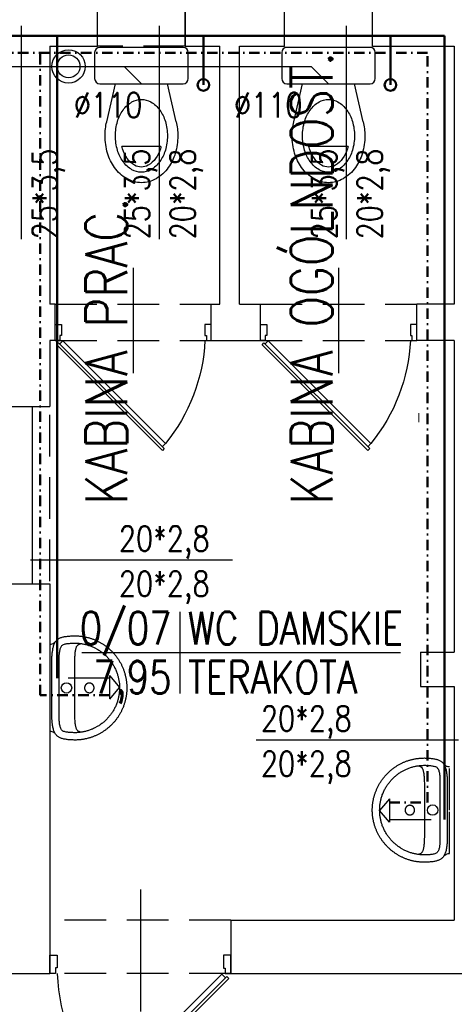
# Model space of a CAD drawing. Header units: millimetres. Extents: x -283 to 124139, y -3891 to 5906.
# Tile 52 of 55: x 1096 to 1305, y 2658 to 3131. Entities that reach past the tile are written whole.
import ezdxf
from ezdxf.enums import TextEntityAlignment as Align

# ---------------------------------------------------------------- set-up
doc = ezdxf.new("R2010")
doc.units = ezdxf.units.MM
doc.header["$LTSCALE"] = 20
doc.header["$MEASUREMENT"] = 0
for name, pattern in [('DASHDOT', [1, 0.5, -0.25, 0, -0.25]), ('DASHED', [0.75, 0.5, -0.25]), ('DASHED2', [0.375, 0.25, -0.125]), ('DASHEDX2', [1.5, 1, -0.5])]:
    doc.linetypes.add(name, pattern=pattern)
doc.layers.get('0').update_dxf_attribs({"color": 252, "linetype": 'CONTINUOUS'})
for name, color, linetype in [('1-OPIS-POM', 252, 'CONTINUOUS'), ('1-SCIANA', 252, 'CONTINUOUS'), ('I-DRZWI', 252, 'CONTINUOUS'), ('I-MEBLE', 252, 'CONTINUOUS'), ('I-NAD', 252, 'DASHEDX2'), ('I-SCIANA', 252, 'CONTINUOUS'), ('IS CWU', 4, 'DASHDOT'), ('IS kan odp', 36, 'CONTINUOUS'), ('IS kan odp opis', 7, 'CONTINUOUS'), ('IS KAN_SAN_RURY', 1, 'CONTINUOUS'), ('IS opis woda', 7, 'DASHED2'), ('MK_IS W_CWU', 5, 'DASHED')]:
    doc.layers.add(name, color=color, linetype=linetype)
doc.layers.add('IS w', color=5, linetype='CONTINUOUS', lineweight=50)
doc.layers.add('IS woda w', color=5, linetype='CONTINUOUS', lineweight=40)
doc.styles.add('ROMANS', font='romans.shx', dxfattribs={"width": 0.75})
doc.styles.add('TECH', font='simplex.shx')

# ---------------------------------------------------------------- blocks, each defined once
blk = doc.blocks.new('wc')
for p, q in [((20, 0), (-20, 0)), ((-22.5, -2.5), (-22.5, -15)), ((22.5, -15), (22.5, -2.5)), ((-20, -17.5), (20, -17.5)), ((-16.71, -35.72), (-12.5, -17.5)), ((16.71, -35.72), (12.5, -17.5)), ((9.4, -47.6), (-9.4, -47.6))]:
    blk.add_line(p, q)
blk.add_lwpolyline([(12.5, -42.5, -0.072039), (11.5, -49.43, -0.083339), (8.84, -54.87, -0.106661), (4.55, -58.78, -0.132138), (0, -60, -0.132138), (-4.55, -58.78, -0.106661), (-8.84, -54.87, -0.083339), (-11.5, -49.43, -0.072039), (-12.5, -42.5, -0.072039), (-11.5, -35.57, -0.083339), (-8.84, -30.13, -0.106661), (-4.55, -26.22, -0.132138), (0, -25, -0.132138), (4.55, -26.22, -0.106661), (8.84, -30.13, -0.083339), (11.5, -35.57, -0.072039)], format="xyb", close=True)
for points in [[(17.5, -42.5, -0.072039), (16.29, -50.85, -0.083339), (12.91, -57.78, -0.106661), (7.06, -63.1, -0.132138), (0, -65, -0.132138), (-7.06, -63.1, -0.106661), (-12.91, -57.78, -0.083339), (-16.29, -50.85, -0.072039), (-17.5, -42.5, -0.05824), (-16.71, -35.72, -0.083339)], [(16.71, -35.72, -0.05824), (17.5, -42.5, -0.072039)], [(9.4, -47.6, -0.013234), (9.1, -48.72, -0.083339), (6.8, -53.42, -0.106661), (3.29, -56.61, -0.132138), (0, -57.5, -0.132138), (-3.29, -56.61, -0.106661), (-6.8, -53.42, -0.083339), (-9.1, -48.72, -0.013234), (-9.4, -47.6, -0.072039)]]:
    blk.add_lwpolyline(points, format="xyb")
for centre, start, end in [((-20, -2.5), 90, 180), ((20, -2.5), 0, 90), ((-20, -15), 180, 270), ((20, -15), 270, 0)]:
    blk.add_arc(centre, 2.5, start, end)
blk = doc.blocks.new('D90')
blk.add_line((32.6, 45), (-28.01, 45))
for points in [[(-9.17, 87.25), (-9.17, 90), (0.01, 90), (0.01, 86.33), (-6.42, 86.33), (-6.42, 87.25)], [(-72.56, 61.83), (-11.68, 0.94), (-10.61, 2.01), (-71.49, 62.91)], [(-9.18, 2.76), (-9.18, 0), (0, 0), (0, 3.67), (-6.43, 3.67), (-6.43, 2.76)]]:
    blk.add_lwpolyline(points, close=True)
blk.add_lwpolyline([(-11.26, 2.66), (-9.48, 4.45), (-68.56, 63.55), (-70.35, 61.76)])
blk.add_arc((-4.56, -14.51), 100.94, 92.6186, 129.3487)
blk = doc.blocks.new('OPIS-POM')
for p, q in [((0, 25), (0, -25)), ((-60, 0), (135, 0))]:
    blk.add_line(p, q)
at = {"style": 'ROMANS', "width": 0.8, "flags": 4}
blk.add_attdef('NR', text='', height=20, dxfattribs=at).set_placement((-5, 5), align=Align.RIGHT)
blk.add_attdef('NAZWA', (5, 5), '', height=20, dxfattribs=at)
blk.add_attdef('POW.', text='', height=20, dxfattribs=at).set_placement((-5, -5), align=Align.TOP_RIGHT)
blk.add_attdef('POSADZKA', text='', height=20, dxfattribs=at).set_placement((5, -5), align=Align.TOP_LEFT)
blk = doc.blocks.new('umywalk50')
for points in [[(11.44, -2.51), (11.12, -2.1), (10.86, -1.74), (10.66, -1.37), (10.52, -0.99), (10.44, -0.54), (10.42, 0), (-10.42, 0), (-31.25, 0), (-31.28, -0.53), (-31.36, -0.98), (-31.5, -1.37), (-31.69, -1.73), (-31.95, -2.1), (-32.28, -2.5)], [(-31.77, -15.02), (-31.73, -14.8), (-31.68, -14.6), (-31.63, -14.4), (-31.56, -14.21), (-31.49, -14.03), (-31.4, -13.86), (-31.29, -13.7), (-31.17, -13.54), (-31.04, -13.4), (-30.89, -13.26), (-30.71, -13.13), (-30.52, -13.01), (-30.31, -12.9), (-30.07, -12.79), (-29.81, -12.69), (-29.52, -12.6), (-29.2, -12.52), (-28.86, -12.44), (-28.48, -12.37), (-28.08, -12.3), (-27.64, -12.25), (-27.16, -12.2), (-26.66, -12.15), (-26.11, -12.11), (-25.53, -12.08), (-24.9, -12.06), (-24.24, -12.04), (-23.54, -12.02), (-22.79, -12.02), (-21.99, -12.01), (-10.47, -12.01), (1.04, -12.02), (1.84, -12.02), (2.59, -12.03), (3.29, -12.04), (3.96, -12.06), (4.58, -12.09), (5.16, -12.12), (5.71, -12.16), (6.22, -12.2), (6.69, -12.25), (7.13, -12.31), (7.53, -12.37), (7.91, -12.44), (8.25, -12.52), (8.57, -12.6), (8.86, -12.7), (9.12, -12.79), (9.36, -12.9), (9.57, -13.02), (9.77, -13.14), (9.94, -13.27), (10.09, -13.4), (10.23, -13.55), (10.34, -13.7), (10.45, -13.87), (10.54, -14.04), (10.61, -14.22), (10.68, -14.4), (10.74, -14.6), (10.78, -14.81), (10.82, -15.02)]]:
    blk.add_lwpolyline(points)
for points in [[(14.56, -12.02), (14.56, -12.38), (14.55, -12.75), (14.54, -13.11), (14.52, -13.47), (14.49, -13.83), (14.46, -14.19), (14.43, -14.55), (14.39, -14.9), (14.35, -15.26), (14.3, -15.61), (14.25, -15.96), (14.19, -16.31), (14.13, -16.66), (14.06, -17.01), (13.98, -17.35), (13.91, -17.7), (13.82, -18.04), (13.74, -18.38), (13.65, -18.72), (13.55, -19.05), (13.45, -19.39), (13.34, -19.72), (13.23, -20.05), (13.12, -20.38), (13, -20.7), (12.88, -21.02), (12.75, -21.35), (12.62, -21.67), (12.48, -21.98), (12.34, -22.3), (12.2, -22.61), (12.05, -22.92), (11.9, -23.23), (11.74, -23.54), (11.58, -23.84), (11.41, -24.14), (11.25, -24.44), (11.07, -24.73), (10.9, -25.03), (10.72, -25.32), (10.53, -25.61), (10.34, -25.89), (10.15, -26.17), (9.96, -26.45), (9.76, -26.73), (9.55, -27), (9.35, -27.28), (9.14, -27.54), (8.92, -27.81), (8.71, -28.07), (8.49, -28.33), (8.26, -28.59), (8.03, -28.84), (7.8, -29.09), (7.57, -29.34), (7.33, -29.58), (7.09, -29.82), (6.85, -30.06), (6.6, -30.3), (6.35, -30.53), (6.09, -30.75), (5.84, -30.98), (5.58, -31.2), (5.32, -31.42), (5.05, -31.63), (4.78, -31.84), (4.51, -32.05), (4.24, -32.25), (3.96, -32.45), (3.68, -32.64), (3.4, -32.84), (3.11, -33.02), (2.82, -33.21), (2.53, -33.39), (2.24, -33.57), (1.94, -33.74), (1.65, -33.91), (1.34, -34.07), (1.04, -34.23), (0.74, -34.39), (0.43, -34.54), (0.12, -34.69), (-0.2, -34.83), (-0.51, -34.97), (-0.83, -35.11), (-1.15, -35.24), (-1.47, -35.37), (-1.79, -35.49), (-2.12, -35.61), (-2.45, -35.72), (-2.78, -35.83), (-3.11, -35.94), (-3.44, -36.04), (-3.78, -36.14), (-4.12, -36.23), (-4.46, -36.31), (-4.8, -36.4), (-5.14, -36.47), (-5.49, -36.55), (-5.83, -36.62), (-6.18, -36.68), (-6.53, -36.74), (-6.88, -36.79), (-7.24, -36.84), (-7.59, -36.88), (-7.95, -36.92), (-8.3, -36.95), (-8.66, -36.98), (-9.02, -37.01), (-9.38, -37.02), (-9.75, -37.04), (-10.11, -37.05), (-10.48, -37.05), (-10.48, -37.05), (-10.84, -37.05), (-11.21, -37.04), (-11.57, -37.02), (-11.93, -37.01), (-12.29, -36.98), (-12.65, -36.95), (-13.01, -36.92), (-13.36, -36.88), (-13.72, -36.84), (-14.07, -36.79), (-14.42, -36.74), (-14.77, -36.68), (-15.12, -36.61), (-15.47, -36.55), (-15.81, -36.47), (-16.16, -36.4), (-16.5, -36.31), (-16.84, -36.23), (-17.17, -36.13), (-17.51, -36.04), (-17.84, -35.94), (-18.18, -35.83), (-18.51, -35.72), (-18.83, -35.61), (-19.16, -35.49), (-19.48, -35.37), (-19.81, -35.24), (-20.13, -35.11), (-20.44, -34.97), (-20.76, -34.83), (-21.07, -34.69), (-21.38, -34.54), (-21.69, -34.39), (-21.99, -34.23), (-22.3, -34.07), (-22.6, -33.9), (-22.9, -33.74), (-23.19, -33.56), (-23.49, -33.39), (-23.78, -33.21), (-24.06, -33.02), (-24.35, -32.83), (-24.63, -32.64), (-24.91, -32.45), (-25.19, -32.25), (-25.46, -32.04), (-25.73, -31.84), (-26, -31.63), (-26.27, -31.41), (-26.53, -31.19), (-26.79, -30.97), (-27.05, -30.75), (-27.3, -30.52), (-27.55, -30.29), (-27.8, -30.06), (-28.04, -29.82), (-28.28, -29.58), (-28.52, -29.33), (-28.75, -29.09), (-28.99, -28.84), (-29.21, -28.58), (-29.44, -28.33), (-29.66, -28.07), (-29.88, -27.81), (-30.09, -27.54), (-30.3, -27.27), (-30.51, -27), (-30.71, -26.73), (-30.91, -26.45), (-31.1, -26.17), (-31.3, -25.89), (-31.48, -25.6), (-31.67, -25.31), (-31.85, -25.02), (-32.02, -24.73), (-32.2, -24.43), (-32.37, -24.13), (-32.53, -23.83), (-32.69, -23.53), (-32.85, -23.22), (-33, -22.92), (-33.15, -22.61), (-33.29, -22.29), (-33.43, -21.98), (-33.57, -21.66), (-33.7, -21.34), (-33.83, -21.02), (-33.95, -20.7), (-34.07, -20.37), (-34.18, -20.04), (-34.29, -19.71), (-34.4, -19.38), (-34.5, -19.05), (-34.6, -18.71), (-34.69, -18.37), (-34.77, -18.03), (-34.86, -17.69), (-34.93, -17.35), (-35.01, -17), (-35.07, -16.66), (-35.14, -16.31), (-35.2, -15.96), (-35.25, -15.61), (-35.3, -15.25), (-35.34, -14.9), (-35.38, -14.54), (-35.41, -14.19), (-35.44, -13.83), (-35.47, -13.47), (-35.48, -13.1), (-35.5, -12.74), (-35.5, -12.38), (-35.51, -12.01), (-35.51, -12.01), (-35.5, -11.66), (-35.48, -11.21), (-35.46, -10.71), (-35.44, -10.17), (-35.41, -9.65), (-35.37, -9.16), (-35.34, -8.74), (-35.3, -8.41), (-35.24, -7.97), (-35.17, -7.54), (-35.1, -7.13), (-35.02, -6.73), (-34.93, -6.35), (-34.84, -5.99), (-34.73, -5.64), (-34.62, -5.31), (-34.5, -5), (-34.36, -4.7), (-34.21, -4.41), (-34.05, -4.14), (-33.87, -3.88), (-33.68, -3.63), (-33.47, -3.4), (-33.24, -3.18), (-33, -2.97), (-32.74, -2.77), (-32.45, -2.59), (-32.15, -2.42), (-31.82, -2.26), (-31.47, -2.11), (-31.1, -1.97), (-30.7, -1.84), (-30.28, -1.72), (-29.83, -1.61), (-29.35, -1.5), (-29.35, -1.5), (-28.98, -1.43), (-28.6, -1.36), (-28.2, -1.3), (-27.79, -1.24), (-27.37, -1.18), (-26.94, -1.13), (-26.49, -1.08), (-26.04, -1.05), (-25.57, -1.02), (-25.1, -1), (-24.62, -1), (-10.47, -1), (3.68, -1), (4.16, -1.01), (4.63, -1.02), (5.09, -1.05), (5.55, -1.09), (5.99, -1.13), (6.42, -1.18), (6.85, -1.24), (7.26, -1.3), (7.65, -1.37), (8.04, -1.44), (8.41, -1.51), (8.88, -1.61), (9.33, -1.72), (9.76, -1.84), (10.15, -1.97), (10.53, -2.11), (10.88, -2.26), (11.2, -2.42), (11.51, -2.6), (11.79, -2.78), (12.05, -2.97), (12.3, -3.18), (12.52, -3.4), (12.73, -3.64), (12.93, -3.88), (13.1, -4.14), (13.26, -4.41), (13.41, -4.7), (13.55, -5), (13.67, -5.32), (13.79, -5.65), (13.89, -6), (13.99, -6.36), (14.07, -6.74), (14.15, -7.13), (14.22, -7.54), (14.29, -7.97), (14.35, -8.42), (14.39, -8.74), (14.42, -9.17), (14.46, -9.65), (14.49, -10.18), (14.52, -10.71), (14.54, -11.21), (14.55, -11.66)], [(-10.47, -33.52), (-11.02, -33.51), (-11.57, -33.5), (-12.12, -33.47), (-12.67, -33.43), (-13.09, -33.37), (-13.5, -33.31), (-13.91, -33.25), (-14.31, -33.17), (-14.71, -33.09), (-15.1, -33.01), (-15.49, -32.92), (-15.89, -32.82), (-16.28, -32.72), (-16.67, -32.61), (-17.06, -32.49), (-17.46, -32.37), (-17.86, -32.23), (-18.28, -32.06), (-18.69, -31.89), (-19.1, -31.71), (-19.51, -31.53), (-19.91, -31.34), (-20.31, -31.14), (-20.72, -30.94), (-21.08, -30.72), (-21.45, -30.5), (-21.8, -30.28), (-22.15, -30.06), (-22.49, -29.83), (-22.82, -29.59), (-23.15, -29.36), (-23.48, -29.11), (-23.8, -28.86), (-24.12, -28.61), (-24.43, -28.34), (-24.75, -28.07), (-25.06, -27.8), (-25.37, -27.51), (-25.68, -27.22), (-25.99, -26.9), (-26.28, -26.58), (-26.57, -26.25), (-26.85, -25.93), (-27.12, -25.6), (-27.38, -25.27), (-27.64, -24.93), (-27.9, -24.59), (-28.15, -24.24), (-28.4, -23.89), (-28.64, -23.52), (-28.88, -23.15), (-29.88, -21.32), (-30.04, -20.95), (-30.21, -20.57), (-30.36, -20.19), (-30.51, -19.81), (-30.65, -19.42), (-30.79, -19.04), (-30.92, -18.66), (-31.04, -18.28), (-31.15, -17.89), (-31.26, -17.51), (-31.36, -17.12), (-31.45, -16.73), (-31.54, -16.34), (-31.62, -15.95), (-31.69, -15.56), (-31.75, -15.16), (-31.81, -14.77), (-31.86, -14.37), (-31.9, -13.97), (-31.93, -13.57), (-31.96, -13.16), (-31.98, -12.76), (-31.99, -12.35), (-31.99, -11.94), (-31.99, -11.53), (-31.97, -11.11), (-31.95, -10.7), (-31.93, -10.28), (-31.91, -9.87), (-31.88, -9.45), (-31.84, -9.04), (-31.79, -8.63), (-31.74, -8.21), (-31.66, -7.8), (-31.58, -7.4), (-31.48, -7), (-31.36, -6.6), (-31.22, -6.31), (-31.04, -6.06), (-30.81, -5.82), (-30.54, -5.62), (-30.24, -5.43), (-29.91, -5.27), (-29.55, -5.13), (-29.17, -5), (-28.77, -4.9), (-28.37, -4.81), (-27.95, -4.73), (-27.53, -4.67), (-27.11, -4.62), (-26.7, -4.58), (-26.3, -4.55), (-25.91, -4.53), (-25.55, -4.52), (-25.21, -4.51), (-24.89, -4.51), (-24.62, -4.5), (-10.47, -4.51), (3.68, -4.51), (3.95, -4.51), (4.27, -4.51), (4.61, -4.52), (4.97, -4.54), (5.36, -4.56), (5.76, -4.59), (6.17, -4.63), (6.59, -4.68), (7.01, -4.74), (7.43, -4.81), (7.83, -4.9), (8.23, -5.01), (8.61, -5.13), (8.97, -5.28), (9.3, -5.44), (9.6, -5.62), (9.87, -5.83), (10.1, -6.06), (10.28, -6.32), (10.42, -6.6), (10.54, -7), (10.64, -7.4), (10.72, -7.81), (10.79, -8.22), (10.85, -8.63), (10.9, -9.04), (10.94, -9.46), (10.97, -9.87), (10.99, -10.29), (11.01, -10.7), (11.03, -11.12), (11.04, -11.53), (11.05, -11.95), (11.05, -12.36), (11.04, -12.76), (11.02, -13.17), (10.99, -13.57), (10.96, -13.97), (10.92, -14.37), (10.87, -14.77), (10.81, -15.17), (10.75, -15.56), (10.67, -15.95), (10.6, -16.34), (10.51, -16.73), (10.42, -17.12), (10.32, -17.51), (10.21, -17.9), (10.09, -18.28), (9.97, -18.66), (9.84, -19.05), (9.71, -19.43), (9.57, -19.81), (9.42, -20.19), (9.26, -20.57), (9.1, -20.95), (8.93, -21.33), (8.93, -21.33), (7.94, -23.16), (7.69, -23.53), (7.45, -23.89), (7.2, -24.24), (6.95, -24.59), (6.7, -24.93), (6.44, -25.27), (6.17, -25.6), (5.9, -25.93), (5.62, -26.26), (5.34, -26.58), (5.04, -26.9), (4.74, -27.22), (4.43, -27.52), (4.12, -27.8), (3.8, -28.08), (3.49, -28.35), (3.17, -28.61), (2.85, -28.86), (2.53, -29.11), (2.21, -29.36), (1.88, -29.6), (1.54, -29.83), (1.2, -30.06), (0.85, -30.28), (0.5, -30.51), (0.14, -30.73), (-0.23, -30.94), (-0.63, -31.14), (-1.04, -31.34), (-1.44, -31.53), (-1.85, -31.71), (-2.25, -31.89), (-2.67, -32.07), (-3.09, -32.23), (-3.09, -32.23), (-3.49, -32.37), (-3.88, -32.49), (-4.28, -32.61), (-4.67, -32.72), (-5.06, -32.82), (-5.45, -32.92), (-5.85, -33.01), (-6.24, -33.1), (-6.64, -33.17), (-7.04, -33.25), (-7.45, -33.31), (-7.86, -33.37), (-8.27, -33.43), (-8.83, -33.47), (-9.38, -33.5), (-9.92, -33.51)], [(-8.17, -19), (-8.17, -18.97), (-8.18, -18.95), (-8.18, -18.92), (-8.18, -18.89), (-8.18, -18.87), (-8.18, -18.84), (-8.18, -18.82), (-8.18, -18.79), (-8.19, -18.76), (-8.19, -18.74), (-8.19, -18.71), (-8.2, -18.69), (-8.2, -18.66), (-8.2, -18.63), (-8.21, -18.61), (-8.21, -18.58), (-8.22, -18.56), (-8.22, -18.53), (-8.23, -18.5), (-8.23, -18.48), (-8.24, -18.45), (-8.25, -18.43), (-8.25, -18.4), (-8.26, -18.38), (-8.27, -18.35), (-8.27, -18.33), (-8.28, -18.3), (-8.29, -18.28), (-8.3, -18.25), (-8.31, -18.23), (-8.32, -18.2), (-8.33, -18.18), (-8.34, -18.15), (-8.35, -18.13), (-8.36, -18.1), (-8.37, -18.08), (-8.38, -18.05), (-8.39, -18.03), (-8.4, -18.01), (-8.41, -17.98), (-8.42, -17.96), (-8.43, -17.94), (-8.45, -17.91), (-8.46, -17.89), (-8.47, -17.87), (-8.48, -17.84), (-8.5, -17.82), (-8.51, -17.8), (-8.52, -17.78), (-8.54, -17.75), (-8.55, -17.73), (-8.57, -17.71), (-8.58, -17.69), (-8.6, -17.67), (-8.61, -17.65), (-8.63, -17.62), (-8.64, -17.6), (-8.66, -17.58), (-8.68, -17.56), (-8.69, -17.54), (-8.71, -17.52), (-8.73, -17.5), (-8.74, -17.48), (-8.76, -17.46), (-8.78, -17.44), (-8.8, -17.42), (-8.81, -17.4), (-8.83, -17.38), (-8.85, -17.37), (-8.87, -17.35), (-8.89, -17.33), (-8.91, -17.31), (-8.93, -17.29), (-8.95, -17.28), (-8.97, -17.26), (-8.99, -17.24), (-9.01, -17.22), (-9.03, -17.21), (-9.05, -17.19), (-9.07, -17.17), (-9.09, -17.16), (-9.11, -17.14), (-9.13, -17.13), (-9.15, -17.11), (-9.18, -17.1), (-9.2, -17.08), (-9.22, -17.07), (-9.24, -17.05), (-9.26, -17.04), (-9.29, -17.03), (-9.31, -17.01), (-9.33, -17), (-9.35, -16.99), (-9.38, -16.97), (-9.4, -16.96), (-9.42, -16.95), (-9.45, -16.94), (-9.47, -16.93), (-9.49, -16.91), (-9.52, -16.9), (-9.54, -16.89), (-9.57, -16.88), (-9.59, -16.87), (-9.61, -16.86), (-9.64, -16.85), (-9.66, -16.84), (-9.69, -16.83), (-9.71, -16.82), (-9.74, -16.82), (-9.76, -16.81), (-9.79, -16.8), (-9.81, -16.79), (-9.84, -16.78), (-9.86, -16.78), (-9.89, -16.77), (-9.91, -16.76), (-9.94, -16.76), (-9.97, -16.75), (-9.99, -16.75), (-10.02, -16.74), (-10.04, -16.74), (-10.07, -16.73), (-10.09, -16.73), (-10.12, -16.72), (-10.15, -16.72), (-10.17, -16.71), (-10.2, -16.71), (-10.23, -16.71), (-10.25, -16.71), (-10.28, -16.7), (-10.3, -16.7), (-10.33, -16.7), (-10.36, -16.7), (-10.38, -16.7), (-10.41, -16.69), (-10.44, -16.69), (-10.46, -16.69), (-10.49, -16.69), (-10.51, -16.69), (-10.54, -16.69), (-10.57, -16.7), (-10.59, -16.7), (-10.62, -16.7), (-10.65, -16.7), (-10.67, -16.7), (-10.7, -16.7), (-10.72, -16.71), (-10.75, -16.71), (-10.78, -16.71), (-10.8, -16.72), (-10.83, -16.72), (-10.85, -16.72), (-10.88, -16.73), (-10.91, -16.73), (-10.93, -16.74), (-10.96, -16.74), (-10.98, -16.75), (-11.01, -16.76), (-11.03, -16.76), (-11.06, -16.77), (-11.09, -16.78), (-11.11, -16.78), (-11.14, -16.79), (-11.16, -16.8), (-11.19, -16.81), (-11.21, -16.81), (-11.24, -16.82), (-11.26, -16.83), (-11.29, -16.84), (-11.31, -16.85), (-11.33, -16.86), (-11.36, -16.87), (-11.38, -16.88), (-11.41, -16.89), (-11.43, -16.9), (-11.46, -16.91), (-11.48, -16.92), (-11.5, -16.93), (-11.53, -16.95), (-11.55, -16.96), (-11.57, -16.97), (-11.6, -16.98), (-11.62, -17), (-11.64, -17.01), (-11.66, -17.02), (-11.69, -17.04), (-11.71, -17.05), (-11.73, -17.06), (-11.75, -17.08), (-11.77, -17.09), (-11.8, -17.11), (-11.82, -17.12), (-11.84, -17.14), (-11.86, -17.16), (-11.88, -17.17), (-11.9, -17.19), (-11.92, -17.2), (-11.94, -17.22), (-11.96, -17.24), (-11.98, -17.25), (-12, -17.27), (-12.02, -17.29), (-12.04, -17.31), (-12.06, -17.32), (-12.08, -17.34), (-12.1, -17.36), (-12.12, -17.38), (-12.14, -17.4), (-12.15, -17.42), (-12.17, -17.44), (-12.19, -17.46), (-12.21, -17.48), (-12.22, -17.5), (-12.24, -17.52), (-12.26, -17.54), (-12.28, -17.56), (-12.29, -17.58), (-12.31, -17.6), (-12.32, -17.62), (-12.34, -17.64), (-12.35, -17.66), (-12.37, -17.68), (-12.38, -17.71), (-12.4, -17.73), (-12.41, -17.75), (-12.43, -17.77), (-12.44, -17.79), (-12.45, -17.82), (-12.47, -17.84), (-12.48, -17.86), (-12.49, -17.88), (-12.51, -17.91), (-12.52, -17.93), (-12.53, -17.95), (-12.54, -17.98), (-12.55, -18), (-12.57, -18.03), (-12.58, -18.05), (-12.59, -18.07), (-12.6, -18.1), (-12.61, -18.12), (-12.62, -18.15), (-12.63, -18.17), (-12.64, -18.2), (-12.65, -18.22), (-12.65, -18.24), (-12.66, -18.27), (-12.67, -18.29), (-12.68, -18.32), (-12.69, -18.34), (-12.69, -18.37), (-12.7, -18.4), (-12.71, -18.42), (-12.71, -18.45), (-12.72, -18.47), (-12.73, -18.5), (-12.73, -18.52), (-12.74, -18.55), (-12.74, -18.58), (-12.75, -18.6), (-12.75, -18.63), (-12.75, -18.65), (-12.76, -18.68), (-12.76, -18.71), (-12.77, -18.73), (-12.77, -18.76), (-12.77, -18.78), (-12.77, -18.81), (-12.78, -18.84), (-12.78, -18.86), (-12.78, -18.89), (-12.78, -18.91), (-12.78, -18.94), (-12.78, -18.97), (-12.78, -18.99), (-12.78, -19.02), (-12.78, -19.05), (-12.78, -19.07), (-12.78, -19.1), (-12.78, -19.13), (-12.78, -19.15), (-12.77, -19.18), (-12.77, -19.2), (-12.77, -19.23), (-12.77, -19.26), (-12.76, -19.28), (-12.76, -19.31), (-12.76, -19.33), (-12.75, -19.36), (-12.75, -19.39), (-12.74, -19.41), (-12.74, -19.44), (-12.73, -19.46), (-12.73, -19.49), (-12.72, -19.52), (-12.72, -19.54), (-12.71, -19.57), (-12.7, -19.59), (-12.7, -19.62), (-12.69, -19.64), (-12.68, -19.67), (-12.67, -19.69), (-12.66, -19.72), (-12.66, -19.74), (-12.65, -19.77), (-12.64, -19.79), (-12.63, -19.82), (-12.62, -19.84), (-12.61, -19.87), (-12.6, -19.89), (-12.59, -19.91), (-12.58, -19.94), (-12.57, -19.96), (-12.56, -19.99), (-12.55, -20.01), (-12.53, -20.03), (-12.52, -20.06), (-12.51, -20.08), (-12.5, -20.1), (-12.48, -20.13), (-12.47, -20.15), (-12.46, -20.17), (-12.44, -20.19), (-12.43, -20.22), (-12.42, -20.24), (-12.4, -20.26), (-12.39, -20.28), (-12.37, -20.3), (-12.36, -20.33), (-12.34, -20.35), (-12.33, -20.37), (-12.31, -20.39), (-12.3, -20.41), (-12.28, -20.43), (-12.26, -20.45), (-12.25, -20.47), (-12.23, -20.49), (-12.21, -20.51), (-12.19, -20.53), (-12.18, -20.55), (-12.16, -20.57), (-12.14, -20.59), (-12.12, -20.61), (-12.1, -20.63), (-12.09, -20.65), (-12.07, -20.66), (-12.05, -20.68), (-12.03, -20.7), (-12.01, -20.72), (-11.99, -20.74), (-11.97, -20.75), (-11.95, -20.77), (-11.93, -20.79), (-11.91, -20.8), (-11.89, -20.82), (-11.87, -20.83), (-11.84, -20.85), (-11.82, -20.87), (-11.8, -20.88), (-11.78, -20.9), (-11.76, -20.91), (-11.74, -20.93), (-11.71, -20.94), (-11.69, -20.95), (-11.67, -20.97), (-11.65, -20.98), (-11.62, -20.99), (-11.6, -21.01), (-11.58, -21.02), (-11.56, -21.03), (-11.53, -21.04), (-11.51, -21.06), (-11.48, -21.07), (-11.46, -21.08), (-11.44, -21.09), (-11.41, -21.1), (-11.39, -21.11), (-11.37, -21.12), (-11.34, -21.13), (-11.32, -21.14), (-11.29, -21.15), (-11.27, -21.16), (-11.24, -21.17), (-11.22, -21.18), (-11.19, -21.19), (-11.17, -21.19), (-11.14, -21.2), (-11.12, -21.21), (-11.09, -21.22), (-11.07, -21.22), (-11.04, -21.23), (-11.02, -21.24), (-10.99, -21.24), (-10.96, -21.25), (-10.94, -21.25), (-10.91, -21.26), (-10.89, -21.26), (-10.86, -21.27), (-10.83, -21.27), (-10.81, -21.28), (-10.78, -21.28), (-10.76, -21.28), (-10.73, -21.29), (-10.7, -21.29), (-10.68, -21.29), (-10.65, -21.29), (-10.63, -21.3), (-10.6, -21.3), (-10.57, -21.3), (-10.55, -21.3), (-10.52, -21.3), (-10.49, -21.3), (-10.47, -21.3), (-10.44, -21.3), (-10.42, -21.3), (-10.39, -21.3), (-10.36, -21.3), (-10.34, -21.3), (-10.31, -21.29), (-10.28, -21.29), (-10.26, -21.29), (-10.23, -21.29), (-10.21, -21.28), (-10.18, -21.28), (-10.15, -21.28), (-10.13, -21.27), (-10.1, -21.27), (-10.08, -21.26), (-10.05, -21.26), (-10.02, -21.25), (-10, -21.25), (-9.97, -21.24), (-9.95, -21.24), (-9.92, -21.23), (-9.9, -21.23), (-9.87, -21.22), (-9.84, -21.21), (-9.82, -21.2), (-9.79, -21.2), (-9.77, -21.19), (-9.74, -21.18), (-9.72, -21.17), (-9.69, -21.16), (-9.67, -21.15), (-9.65, -21.14), (-9.62, -21.13), (-9.6, -21.12), (-9.57, -21.11), (-9.55, -21.1), (-9.52, -21.09), (-9.5, -21.08), (-9.48, -21.07), (-9.45, -21.06), (-9.43, -21.05), (-9.41, -21.04), (-9.38, -21.02), (-9.36, -21.01), (-9.34, -21), (-9.31, -20.98), (-9.29, -20.97), (-9.27, -20.96), (-9.25, -20.94), (-9.22, -20.93), (-9.2, -20.91), (-9.18, -20.9), (-9.16, -20.88), (-9.14, -20.87), (-9.12, -20.85), (-9.09, -20.84), (-9.07, -20.82), (-9.05, -20.81), (-9.03, -20.79), (-9.01, -20.77), (-8.99, -20.76), (-8.97, -20.74), (-8.95, -20.72), (-8.93, -20.7), (-8.91, -20.69), (-8.89, -20.67), (-8.88, -20.65), (-8.86, -20.63), (-8.84, -20.61), (-8.82, -20.59), (-8.8, -20.58), (-8.78, -20.56), (-8.77, -20.54), (-8.75, -20.52), (-8.73, -20.5), (-8.71, -20.48), (-8.7, -20.46), (-8.68, -20.44), (-8.66, -20.42), (-8.65, -20.4), (-8.63, -20.37), (-8.62, -20.35), (-8.6, -20.33), (-8.59, -20.31), (-8.57, -20.29), (-8.56, -20.27), (-8.54, -20.24), (-8.53, -20.22), (-8.51, -20.2), (-8.5, -20.18), (-8.49, -20.16), (-8.47, -20.13), (-8.46, -20.11), (-8.45, -20.09), (-8.44, -20.06), (-8.42, -20.04), (-8.41, -20.02), (-8.4, -19.99), (-8.39, -19.97), (-8.38, -19.94), (-8.37, -19.92), (-8.36, -19.9), (-8.35, -19.87), (-8.34, -19.85), (-8.33, -19.82), (-8.32, -19.8), (-8.31, -19.77), (-8.3, -19.75), (-8.29, -19.72), (-8.28, -19.7), (-8.28, -19.67), (-8.27, -19.65), (-8.26, -19.62), (-8.25, -19.6), (-8.25, -19.57), (-8.24, -19.55), (-8.24, -19.52), (-8.23, -19.5), (-8.22, -19.47), (-8.22, -19.44), (-8.21, -19.42), (-8.21, -19.39), (-8.2, -19.37), (-8.2, -19.34), (-8.2, -19.31), (-8.19, -19.29), (-8.19, -19.26), (-8.19, -19.24), (-8.18, -19.21), (-8.18, -19.18), (-8.18, -19.16), (-8.18, -19.13), (-8.18, -19.11), (-8.18, -19.08), (-8.18, -19.05), (-8.17, -19.03), (-8.17, -19)]]:
    blk.add_lwpolyline(points, close=True)

msp = doc.modelspace()

# ---------------------------------------------------------------- linework, layer by layer
at = {"lineweight": 0}
msp.add_lwpolyline([(1288.38, 2937.97), (1288.38, 2942.32)], dxfattribs=at)
at = {"layer": '1-SCIANA'}
msp.add_lwpolyline([(1102.38, 2945.48), (1102.38, 2860.19)], dxfattribs=at)
at = {"layer": 'I-NAD'}
for points in [[(1175.99, 3118.62), (1133.79, 3118.62)], [(1266.03, 3117.96), (1223.83, 3117.96)], [(1113.45, 2994.68), (1188.58, 2994.68)], [(1212.23, 2994.68), (1287.37, 2994.68)], [(1113.45, 2977.21), (1188.58, 2977.21)], [(1212.23, 2977.21), (1287.37, 2977.21)], [(1110.92, 2861.5), (1110.93, 2945.48)], [(1197.98, 2698.65), (1110.92, 2698.65)], [(1197.98, 2673.04), (1110.92, 2673.04)]]:
    msp.add_lwpolyline(points, dxfattribs=at)
at = {"layer": 'I-SCIANA', "linetype": 'Continuous', "lineweight": 25}
for p, q in [((1133.79, 3118.62), (1133.79, 3164.69)), ((1175.99, 3118.62), (1175.99, 3164.69)), ((1175.99, 3164.69), (1175.99, 3118.62)), ((1223.83, 3118.62), (1223.83, 3164.69)), ((1223.83, 3118.62), (1223.83, 3164.69)), ((1266.03, 3118.62), (1266.03, 3164.69)), ((1266.03, 3118.62), (1266.03, 3164.69)), ((1110.92, 3118.62), (1110.92, 2994.68)), ((1110.92, 3118.62), (1133.79, 3118.62)), ((1175.99, 3118.62), (1192.66, 3118.62)), ((1192.66, 2994.68), (1192.66, 3118.62)), ((1202.08, 3118.62), (1223.83, 3118.62)), ((1202.08, 2994.68), (1202.08, 3118.62)), ((1266.03, 3118.62), (1305.41, 3118.62)), ((1305.41, 3118.62), (1305.41, 2994.68)), ((1188.58, 2994.68), (1192.66, 2994.68)), ((1188.58, 2977.21), (1188.58, 2994.68)), ((1202.08, 2994.68), (1212.23, 2994.68)), ((1212.23, 2977.21), (1212.23, 2994.68)), ((1305.41, 2994.68), (1287.37, 2994.68)), ((1110.92, 2977.21), (1110.92, 2945.48)), ((1113.45, 2977.21), (1110.92, 2977.21)), ((1188.58, 2977.21), (1212.23, 2977.21)), ((1305.41, 2977.21), (1305.41, 2827.42)), ((1078.38, 2945.48), (1110.92, 2945.48)), ((1078.38, 2860.19), (1110.92, 2860.19)), ((1110.92, 2860.19), (1110.92, 2673.04)), ((1289.22, 2827.42), (1305.41, 2827.42)), ((1289.22, 2827.42), (1289.22, 2810.99)), ((1289.22, 2810.99), (1305.41, 2810.99)), ((1305.41, 2810.99), (1305.41, 2698.65)), ((1197.98, 2698.65), (1305.41, 2698.65)), ((1197.98, 2698.65), (1197.98, 2673.04)), ((1071.92, 2673.04), (1110.92, 2673.04)), ((1197.98, 2673.04), (1337.86, 2673.04))]:
    msp.add_line(p, q, dxfattribs=at)
for points in [[(1113.45, 2977.21), (1113.45, 2994.68), (1110.92, 2994.68)], [(1305.41, 2977.21), (1287.37, 2977.21), (1287.37, 2994.68)]]:
    msp.add_lwpolyline(points, dxfattribs=at)
at = {"layer": 'IS CWU', "lineweight": 50, "ltscale": 0.5}
for p, q in [((1292.51, 3115.38), (754.44, 3115.38)), ((1106.24, 2806.71), (1106.24, 3115.38)), ((1292.51, 2755.22), (1292.51, 3115.38)), ((1139.7, 2806.71), (1106.24, 2806.71)), ((1274.28, 2755.22), (1292.51, 2755.22))]:
    msp.add_line(p, q, dxfattribs=at)
at = {"layer": 'IS kan odp', "ltscale": 50}
for p, q in [((1088.44, 3108.81), (1236.58, 3108.81)), ((1154.97, 3100.46), (1146.62, 3108.81)), ((1244.93, 3100.46), (1236.58, 3108.81))]:
    msp.add_line(p, q, dxfattribs=at)
at = {"layer": 'IS KAN_SAN_RURY', "linetype": 'Continuous'}
for centre, radius in [((1119.93, 3108.81), 8), ((1119.93, 3108.81, -26.68), 8), ((1119.93, 3108.81), 8), ((1119.93, 3108.81), 5.5), ((1118.95, 2810.26), 2.5), ((1295.02, 2751.55), 2.5)]:
    msp.add_circle(centre, radius, dxfattribs=at)
at = {"layer": 'IS opis woda', "linetype": 'ByBlock'}
for p, q in [((1097.12, 3128.26), (1097.12, 3025.82)), ((1163.44, 3128.26), (1163.44, 3025.82)), ((1253.4, 3128.26), (1253.4, 3025.82)), ((1198.76, 2871.65, 53.36), (1101.58, 2871.65, 53.36)), ((1307.38, 2785.19), (1210.2, 2785.19))]:
    msp.add_line(p, q, dxfattribs=at)
at = {"layer": 'IS w'}
for p, q in [((1184.76, 3123.57), (1184.76, 3099.91)), ((1274.72, 3123.57), (1274.72, 3099.91))]:
    msp.add_line(p, q, dxfattribs=at)
for centre in [(1184.76, 3099.91), (1274.72, 3099.91)]:
    msp.add_circle(centre, 2.8, dxfattribs=at)
at = {"layer": 'IS woda w', "lineweight": 50}
for p, q in [((1300.7, 3123.57), (746.25, 3123.57)), ((1114.42, 2814.89), (1114.42, 3123.57)), ((1300.7, 2747.03), (1300.7, 3123.57))]:
    msp.add_line(p, q, dxfattribs=at)
at = {"layer": 'MK_IS W_CWU', "ltscale": 2}
for p, q in [((1139.7, 2814.89), (1114.42, 2814.89)), ((1139.7, 2805.02), (1139.7, 2816.24)), ((1139.7, 2816.14), (1144.44, 2810.53)), ((1139.7, 2804.93), (1144.44, 2810.53)), ((1274.28, 2757), (1269.53, 2751.39)), ((1274.28, 2756.9), (1274.28, 2745.69)), ((1274.28, 2745.79), (1269.53, 2751.39)), ((1274.28, 2747.03), (1300.7, 2747.03))]:
    msp.add_line(p, q, dxfattribs=at)

# ---------------------------------------------------------------- block references
at = {"layer": '1-OPIS-POM', "xscale": 0.7862338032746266, "yscale": 0.7862338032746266, "zscale": 0.7862338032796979}
msp.add_blockref('OPIS-POM', (1173.41, 2827.2), dxfattribs=at).add_auto_attribs({'NR': '0/07', 'NAZWA': 'WC DAMSKIE', 'POW.': '7,95', 'POSADZKA': 'TERAKOTA'})
at = {"layer": 'I-DRZWI'}
for p, xscale, yscale, zscale, rotation in [((1113.44, 2984.88), -0.8348552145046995, 0.8348552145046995, 0.8348552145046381, 270), ((1212.23, 2984.88), -0.8348552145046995, 0.8348552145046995, 0.8348552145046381, 270), ((1197.98, 2681.92), 0.967286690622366, 0.967286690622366, 0.967286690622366, 90)]:
    msp.add_blockref('D90', p, dxfattribs=dict(at, xscale=xscale, yscale=yscale, zscale=zscale, rotation=rotation))
at = {"layer": 'I-MEBLE'}
for p in [(1154.97, 3117.96), (1244.93, 3117.96)]:
    msp.add_blockref('wc', p, dxfattribs=at)
at = {"layer": 'I-MEBLE', "rotation": 90}
msp.add_blockref('umywalk50', (1110.92, 2820.73), dxfattribs=at)
at = {"layer": 'I-NAD', "rotation": 270}
msp.add_blockref('umywalk50', (1303.05, 2741.08), dxfattribs=at)

# ---------------------------------------------------------------- texts
at = {"layer": 'I-DRZWI', "style": 'ROMANS', "width": 0.8}
for s, p in [('KABINA OGÓLNDOST.', (1246.83, 2898.39)), ('KABINA PRAC.', (1148.05, 2898.39))]:
    msp.add_text(s, height=20, rotation=90, dxfattribs=at).set_placement(p)
at = {"layer": 'IS kan odp opis', "style": 'TECH', "width": 0.8}
for p in [(1122.45, 3084.26), (1199.53, 3084.26)]:
    msp.add_text('∅110', height=12, dxfattribs=at).set_placement(p)
at = {"layer": 'IS opis woda', "style": 'TECH', "width": 0.8}
for s, p in [('25*3,5', (1114.51, 3025.72, -53.36)), ('25*3,5', (1158.92, 3025.72, -53.36)), ('20*2,8', (1180.83, 3025.72, -53.36)), ('25*3,5', (1248.88, 3025.72, -53.36)), ('20*2,8', (1270.79, 3025.72, -53.36))]:
    msp.add_text(s, height=12, rotation=90, dxfattribs=at).set_placement(p)
for p in [(1144.13, 2876.01), (1144.13, 2854.29), (1212.44, 2789.55, -53.36), (1212.44, 2767.82, -53.36)]:
    msp.add_text('20*2,8', height=12, dxfattribs=at).set_placement(p)

doc.saveas('drawing.dxf')
